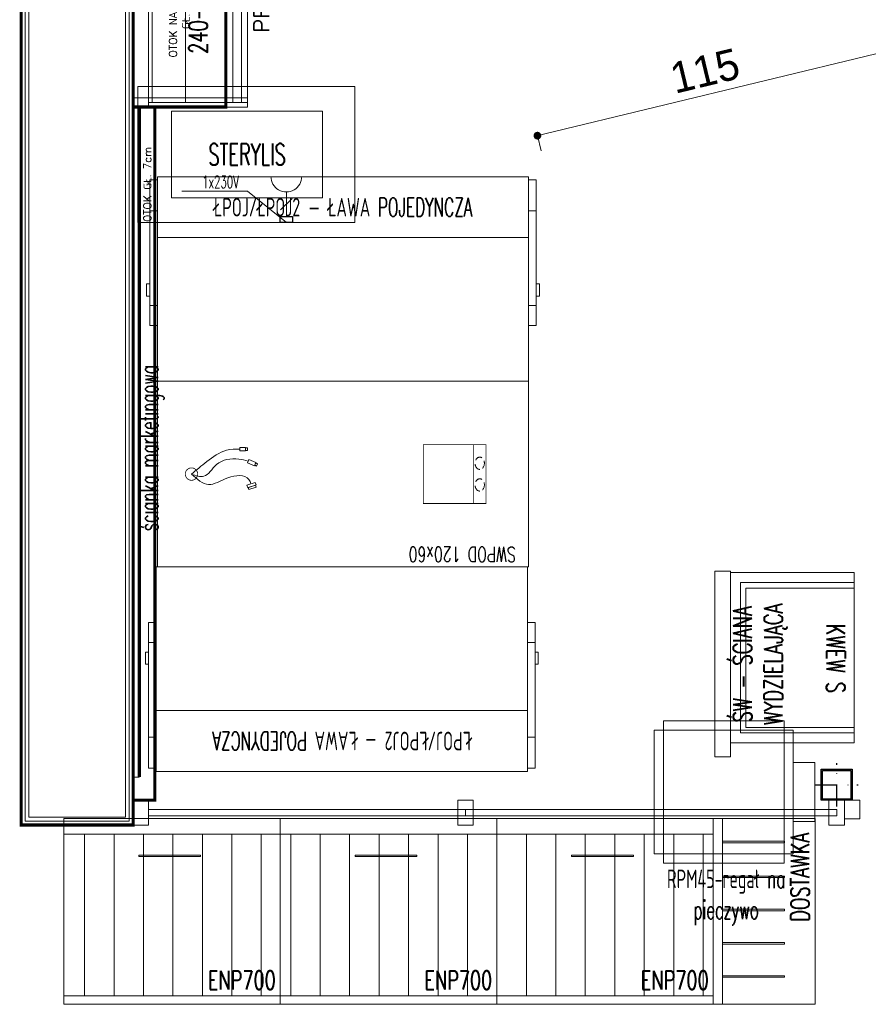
# Model space of a CAD drawing. Header units: millimetres. Extents: x -4835 to 23023, y -15404 to 3906.
# Tile 3 of 39: x -1604 to -1330, y 573 to 891. Entities that reach past the tile are written whole.
import ezdxf
from ezdxf.enums import TextEntityAlignment as Align

# ---------------------------------------------------------------- set-up
doc = ezdxf.new("R2010")
doc.units = ezdxf.units.MM
for name, pattern in [('DASH', [0.75, 0.5, -0.25]), ('DASHED', [19.05, 12.7, -6.35]), ('Kropki i Kreski', [6.702778, 3.527778, -1.763889, 0, -1.411111])]:
    doc.linetypes.add(name, pattern=pattern)
doc.layers.get('0').update_dxf_attribs({"lineweight": 9})
for name, color, linetype, lineweight in [('- AGP-1_OPISY', 7, 'Continuous', 9), ('drzwi', 30, 'Continuous', 13), ('Instalacje elektryczne', 1, 'Continuous', 15), ('MEBLE PKN', 150, 'Continuous', 9)]:
    doc.layers.add(name, color=color, linetype=linetype, lineweight=lineweight)
doc.layers.add('Budowlane - Sciany Wew', color=7, linetype='Continuous')
doc.layers.add('Ściany', color=51, linetype='Continuous')
doc.styles.add('JACEK_07', font='simplex.shx', dxfattribs={"width": 0.7})
doc.styles.add('PL_D50', font='GOTHIC.TTF', dxfattribs={"height": 10})
doc.styles.add('RomanS', font='simplex.shx')
doc.styles.add('style1', font='simplex.shx', dxfattribs={"width": 0.6})
doc.dimstyles.new('PLANCO D50', dxfattribs={"dimscale": 0.5, "dimtxt": 10, "dimasz": 5, "dimexe": 10, "dimexo": 15, "dimgap": 5, "dimtad": 1, "dimdec": 0, "dimrnd": 0.5, "dimzin": 12, "dimtxsty": 'PL_D50', "dimblk": 'DOT', "dimcen": 1.25, "dimadec": 0, "dimazin": 0, "dimtfac": 1, "dimtdec": 0, "dimtmove": 1, "dimatfit": 3, "dimldrblk": 'DOT', "dimfxl": 10, "dimfxlon": 1, "dimarcsym": 0})

# ---------------------------------------------------------------- blocks, each defined once
blk = doc.blocks.new('40GAZ_podklad_lewy')
at = {"layer": 'Budowlane - Sciany Wew', "color": 251, "linetype": 'Continuous', "lineweight": 20}
for points in [[(1.25, -1.25), (1.25, -1496.75), (34.94, -1496.75), (34.94, -844.75), (79.67, -844.75), (79.67, -837.25)], [(2.5, -2.5), (2.5, -1495.5), (33.69, -1495.5), (33.69, -843.5), (78.42, -843.5), (78.42, -838.5)]]:
    blk.add_lwpolyline(points, dxfattribs=at)
at = {"layer": 'drzwi'}
for points in [[(41.19, -1490), (41.19, -1498), (36.19, -1498), (36.19, -1490)], [(146.19, -1490), (146.19, -1498), (141.19, -1498), (141.19, -1490)], [(266.19, -1490), (266.19, -1498), (261.19, -1498), (261.19, -1490)], [(271.19, -1490), (266.19, -1490), (266.19, -1496), (271.19, -1496)], [(143.69, -1495), (41.19, -1495), (41.19, -1493), (143.69, -1493)], [(263.69, -1493), (143.69, -1493), (143.69, -1495), (263.69, -1495)]]:
    blk.add_lwpolyline(points, close=True, dxfattribs=at)
at = {"layer": 'Ściany', "const_width": 1}
blk.add_lwpolyline([(0, 0), (0, -1498), (36.19, -1498), (36.19, -846), (80.92, -846), (80.92, -836)], dxfattribs=at)
at = {"layer": 'Ściany', "color": 1, "linetype": 'Kropki i Kreski', "ltscale": 2}
for points in [[(263.69, -1492), (263.69, -1478)], [(256.69, -1485), (270.69, -1485)]]:
    blk.add_lwpolyline(points, dxfattribs=at)
at = {"layer": 'Ściany'}
for points in [[(258.69, -1480), (268.69, -1480), (268.69, -1490), (258.69, -1490)], [(259.09, -1480.4), (268.29, -1480.4), (268.29, -1489.6), (259.09, -1489.6)]]:
    blk.add_lwpolyline(points, close=True, dxfattribs=at)
blk = doc.blocks.new('*U395')
blk.add_lwpolyline([(-106.29, 0), (110.21, 0), (110.21, -2), (-106.29, -2)], close=True)
at = {"color": 6, "true_color": 0xff29ff, "const_width": 1}
blk.add_lwpolyline([(-106.29, -2), (110.21, -2)], dxfattribs=at)
at = {"layer": '- AGP-1_OPISY', "color": 7, "insert": (0, -6.05), "char_height": 6, "attachment_point": 5, "style": 'style1'}
blk.add_mtext('ścianka marketingowa', dxfattribs=at)
blk = doc.blocks.new('_Dot')
at = {"color": 0, "linetype": 'ByBlock', "lineweight": -2}
blk.add_line((-0.5, 0), (-1, 0), dxfattribs=at)
at = {"color": 0, "linetype": 'ByBlock', "const_width": 0.5}
blk.add_lwpolyline([(-0.25, 0, 1), (0.25, 0, 1)], format="xyb", close=True, dxfattribs=at)
blk = doc.blocks.new('*D182')
at = {"color": 0, "lineweight": -2}
for p, q in [((15254.5, 8346.14), (15147.46, 8320.32)), ((15256.93, 8346.73), (15258.1, 8341.87)), ((15145.03, 8319.74), (15146.2, 8314.88))]:
    blk.add_line(p, q, dxfattribs=at)
at = {"layer": 'Defpoints', "color": 0}
for p in [(15256.26, 8349.5), (15144.36, 8322.5), (15145.03, 8319.74)]:
    blk.add_point(p, dxfattribs=at)
at = {"color": 0, "linetype": 'ByBlock', "lineweight": -2, "xscale": 2.5, "yscale": 2.5, "zscale": 2.5}
for p, rotation in [((15256.93, 8346.73), 13.56118831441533), ((15145.03, 8319.74), 193.5611883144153)]:
    blk.add_blockref('_Dot', p, dxfattribs=dict(at, rotation=rotation))
at = {"color": 0, "insert": (15199.19, 8340.65), "char_height": 10, "attachment_point": 5, "rotation": 13.5612, "style": 'PL_D50'}
blk.add_mtext('115', dxfattribs=at)
blk = doc.blocks.new('240-66-07')
for p, q in [((0, -1.15), (66, -1.15)), ((0, -11.88), (66, -11.88)), ((0, -27.26), (66, -27.26))]:
    blk.add_line(p, q)
for points in [[(64.5, 5), (64.5, -32), (67.5, -32), (67.5, 5), (64.5, 5)], [(67.5, 5), (64.5, 5), (64.5, 0), (67.5, 0)], [(0, 0), (66, 0), (66, -30), (0, -30)]]:
    blk.add_lwpolyline(points, close=True)
blk.add_lwpolyline([(0, 0), (66, 0), (66, -32), (0, -32), (0, 0)])
at = {"color": 7, "insert": (33, -16), "char_height": 6, "width": 66, "attachment_point": 5, "style": 'JACEK_07'}
blk.add_mtext('240-66-07', dxfattribs=at)
at = {"style": 'RomanS'}
blk.add_attdef('KATEGORIA', text='', height=5, dxfattribs=at).set_placement((33, -34), align=Align.TOP_CENTER)
blk = doc.blocks.new('*U481')
blk.add_lwpolyline([(-1.5, 0), (-1.5, -37), (1.5, -37), (1.5, 0), (-1.5, 0), (-1.5, -5), (1.5, -5)])
ref = blk.add_blockref('240-66-07', (0, -5))
ref.add_attrib('KATEGORIA', 'PRASA', dxfattribs={"color": 7, "height": 5, "style": 'RomanS'}).set_placement((33, -39), align=Align.TOP_CENTER)
blk = doc.blocks.new('Regały mobilne')
at = {"layer": 'MEBLE PKN'}
for points in [[(3, 0), (3, -46), (42, -46), (42, 0)], [(0, -43), (45, -43), (45, -3), (0, -3)], [(0, -3), (0, -43), (3, -43), (3, -3)], [(42, -3), (42, -43), (45, -43), (45, -3)], [(45, -13.5), (45, -32.5), (52, -32.5), (52, -13.5)]]:
    blk.add_lwpolyline(points, close=True, dxfattribs=at)
at = {"layer": '- AGP-1_OPISY', "color": 7, "insert": (23.29, -57.06), "char_height": 6, "width": 50, "attachment_point": 5, "style": 'style1'}
blk.add_mtext('RPM45-regał na pieczywo', dxfattribs=at)
blk = doc.blocks.new('ENP700')
h = blk.add_hatch()
h.set_pattern_fill('ANSI31', color=256, scale=3, angle=225, style=0)
h.set_pattern_definition([(270, (-26577.043, -10404.258), (9.525, -2e-15), [])])
h.paths.add_polyline_path([(70, -57.23), (70, -4.93), (0, -4.93), (0, -57.23)])
for p, q in [((0, -5), (70, -5)), ((0, -57.3), (70, -57.3))]:
    blk.add_line(p, q)
for points in [[(0, -60), (70, -60), (70, 0), (0, 0)], [(24.2, -12.27), (44.2, -12.27), (44.2, -11.77), (24.2, -11.77)]]:
    blk.add_lwpolyline(points, close=True)
at = {"color": 242, "insert": (57.54, -52.21, 0), "char_height": 6, "width": 78.7969, "attachment_point": 5, "style": 'JACEK_07'}
blk.add_mtext('ENP700', dxfattribs=at)
blk = doc.blocks.new('*U301')
blk.add_blockref('ENP700', (0, 0))
blk = doc.blocks.new('dostawka')
blk.add_lwpolyline([(5089.48, 921.44), (5059.48, 921.44), (5059.48, 981.44), (5089.48, 981.44)])
for points in [[(5092.48, 981.44), (5089.48, 981.44), (5089.48, 921.44), (5092.48, 921.44)], [(5069.48, 972.72), (5089.48, 972.72), (5089.48, 972.22), (5069.48, 972.22)], [(5069.48, 961.98), (5089.48, 961.98), (5089.48, 961.48), (5069.48, 961.48)], [(5069.48, 951.23), (5089.48, 951.23), (5089.48, 950.73), (5069.48, 950.73)], [(5069.48, 940.49), (5089.48, 940.49), (5089.48, 939.99), (5069.48, 939.99)], [(5069.48, 929.26), (5089.48, 929.26), (5089.48, 928.76), (5069.48, 928.76)]]:
    blk.add_lwpolyline(points, close=True)
at = {"color": 242, "insert": (5064.45, 940.32, 0), "char_height": 6, "width": 78.7969, "attachment_point": 5, "rotation": 270, "style": 'JACEK_07'}
blk.add_mtext('DOSTAWKA', dxfattribs=at)
blk = doc.blocks.new('*U304')
at = {"linetype": 'Continuous'}
blk.add_blockref('dostawka', (-5092.48, -981.44), dxfattribs=at)
blk = doc.blocks.new('*U302')
blk.add_blockref('ENP700', (0, 0))
blk = doc.blocks.new('*U303')
blk.add_blockref('ENP700', (0, 0))
blk = doc.blocks.new('gn-230')
at = {"layer": 'Instalacje elektryczne'}
for p, q in [((-4, 0), (-19.8, 0)), ((-15.65, -3.75), (-8.15, 3.75))]:
    blk.add_line(p, q, dxfattribs=at)
at = {"layer": 'Instalacje elektryczne', "lineweight": 30}
blk.add_lwpolyline([(-4, -4), (0, -4), (0, 4), (-4, 4)], close=True, dxfattribs=at)
at = {"layer": 'Instalacje elektryczne'}
blk.add_arc((-29.8, 0), 10, 270, 90, dxfattribs=at)
blk = doc.blocks.new('Sterylis_30.11')
at = {"layer": 'Instalacje elektryczne', "color": 1, "true_color": 0xff0000}
for points in [[(70.18, 0), (0, 0), (0, 44), (70.18, 44)], [(10.92, 36), (59.68, 36), (59.68, 8), (10.92, 8)]]:
    blk.add_lwpolyline(points, close=True, dxfattribs=at)
at = {"layer": 'Instalacje elektryczne'}
blk.add_lwpolyline([(48.01, 0), (35.4, 10.14), (14.24, 10.14)], dxfattribs=at)
at = {"layer": 'Instalacje elektryczne', "xscale": -0.5, "yscale": 0.5, "zscale": 0.5, "rotation": 89.9999999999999}
blk.add_blockref('gn-230', (48.01, 0), dxfattribs=at)
at = {"layer": '- AGP-1_OPISY', "insert": (35.3, 22), "char_height": 7, "width": 48.7583, "attachment_point": 5, "style": 'style1'}
blk.add_mtext('STERYLIS', dxfattribs=at)
at = {"layer": 'Instalacje elektryczne', "insert": (32.66, 15.15), "char_height": 4, "width": 18.5239, "attachment_point": 3, "style": 'style1'}
blk.add_mtext('1x230V', dxfattribs=at)
blk = doc.blocks.new('*U324')
at = {"layer": 'MEBLE PKN'}
for p, q in [((0, 0), (0, -66.05)), ((120, 0), (0, 0)), ((120, 0), (120, -66.05)), ((-2.5, -1), (0, -1)), ((-2.5, -1), (-2.5, -6.35)), ((122.5, -1), (120, -1)), ((122.5, -1), (120, -1)), ((122.5, -1), (122.5, -6.35)), ((-2.5, -48.08), (-2.5, -6.35)), ((122.5, -48.08), (122.5, -6.35)), ((-2.5, -11), (0, -11)), ((122.5, -11), (120, -11)), ((0, -19.63), (120, -19.63)), ((-3.5, -34.59), (-2.5, -34.59)), ((-2.5, -34.59), (-3.5, -34.59)), ((-3.5, -34.59), (-3.5, -38.56)), ((123.5, -34.59), (122.5, -34.59)), ((122.5, -34.59), (123.5, -34.59)), ((123.5, -34.59), (123.5, -38.56)), ((-3.5, -38.56), (-2.5, -38.56)), ((123.5, -38.56), (122.5, -38.56)), ((-2.5, -41.59), (0, -41.59)), ((0, -41.59), (-2.5, -41.59)), ((122.5, -41.59), (120, -41.59)), ((120, -41.59), (122.5, -41.59)), ((-2.5, -48.08), (0, -48.08)), ((122.5, -48.08), (120, -48.08)), ((120, -66.05), (0, -66.05))]:
    blk.add_line(p, q, dxfattribs=at)
at = {"layer": '- AGP-1_OPISY', "color": 7, "insert": (60, -9.81), "char_height": 6, "width": 120, "attachment_point": 5, "style": 'style1'}
blk.add_mtext('ŁPOJ/ŁPOJ2 - ŁAWA POJEDYNCZA', dxfattribs=at)
blk = doc.blocks.new('*U334')
at = {"layer": 'MEBLE PKN'}
for p, q in [((0, 0), (0, -66.05)), ((120, 0), (0, 0)), ((120, 0), (120, -66.05)), ((-2.5, -1), (0, -1)), ((-2.5, -1), (-2.5, -6.35)), ((122.5, -1), (120, -1)), ((122.5, -1), (120, -1)), ((122.5, -1), (122.5, -6.35)), ((-2.5, -48.08), (-2.5, -6.35)), ((122.5, -48.08), (122.5, -6.35)), ((-2.5, -11), (0, -11)), ((122.5, -11), (120, -11)), ((0, -19.63), (120, -19.63)), ((-3.5, -34.59), (-2.5, -34.59)), ((-2.5, -34.59), (-3.5, -34.59)), ((-3.5, -34.59), (-3.5, -38.56)), ((123.5, -34.59), (122.5, -34.59)), ((122.5, -34.59), (123.5, -34.59)), ((123.5, -34.59), (123.5, -38.56)), ((-3.5, -38.56), (-2.5, -38.56)), ((123.5, -38.56), (122.5, -38.56)), ((-2.5, -41.59), (0, -41.59)), ((0, -41.59), (-2.5, -41.59)), ((122.5, -41.59), (120, -41.59)), ((120, -41.59), (122.5, -41.59)), ((-2.5, -48.08), (0, -48.08)), ((122.5, -48.08), (120, -48.08)), ((120, -66.05), (0, -66.05))]:
    blk.add_line(p, q, dxfattribs=at)
at = {"layer": '- AGP-1_OPISY', "color": 7, "insert": (60, -9.81), "char_height": 6, "width": 120, "attachment_point": 5, "style": 'style1'}
blk.add_mtext('ŁPOJ/ŁPOJ2 - ŁAWA POJEDYNCZA', dxfattribs=at)
blk = doc.blocks.new('*U354')
for points in [[(55, 0), (0, 0), (0, 40), (55, 40)], [(51.8, 3.2), (3.2, 3.2), (3.2, 40), (51.8, 40)], [(50, 5), (5, 5), (5, 40), (50, 40)]]:
    blk.add_lwpolyline(points, close=True)
at = {"color": 7, "insert": (27.75, 34.07), "char_height": 6, "width": 145, "attachment_point": 5, "style": 'JACEK_07'}
blk.add_mtext('KWEW S', dxfattribs=at)
blk = doc.blocks.new('*U364')
blk.add_lwpolyline([(0, 60), (0, 0), (5, 0), (5, 60), (0, 60)])
at = {"color": 7, "insert": (14.58, 30), "char_height": 6, "width": 60, "attachment_point": 5, "rotation": 90, "style": 'JACEK_07'}
blk.add_mtext('ŚW - ŚCIANA WYDZIELAJĄCA', dxfattribs=at)
blk = doc.blocks.new('Przelotka_w blacie')
at = {"ltscale": 0.5}
for points in [[(-18.32, 4.37), (-18.52, 4.99), (-20.93, 4.18), (-20.72, 3.57)], [(-18.17, 4.42), (-17.89, 3.57), (-20.59, 2.67), (-20.87, 3.52)], [(-20.47, -2.84), (-21.07, -2.59), (-21.39, -3.35), (-20.79, -3.6)], [(-20.41, -2.7), (-18.09, -3.67), (-18.52, -4.72), (-20.85, -3.75)], [(-17.51, -7.5), (-15.64, -7.5), (-15.64, -8.63), (-17.51, -8.63)]]:
    blk.add_lwpolyline(points, close=True, dxfattribs=at)
at = {"const_width": 0.25}
blk.add_lwpolyline([(2, 0, -1), (-2, 0, -1), (2, 0, 0.267949)], format="xyb", dxfattribs=at)
at = {"ltscale": 0.5}
blk.add_lwpolyline([(-17.51, -7.65), (-17.94, -7.65, 0.414214), (-18.16, -7.87), (-18.16, -8.25, 0.414214), (-17.94, -8.47), (-17.51, -8.47)], format="xyb", dxfattribs=at)
for points in [[(0, 0), (-5.5, 3.39), (-11.77, 1.2), (-18.55, 1.77), (-19.24, 3.12)], [(0, 0), (-4, 0.72), (-8.05, -3.06), (-15.31, -4.83), (-18.31, -4.2)], [(0, 0), (-4.96, -4.05), (-11.35, -7.7), (-15.64, -8.06)]]:
    blk.add_spline(points, degree=3)
blk = doc.blocks.new('Puszka_ladowarki')
at = {"linetype": 'DASH', "ltscale": 5, "const_width": 0.25}
blk.add_lwpolyline([(-20.21, 9.5), (0, 9.5), (0, -9.5), (-20.21, -9.5), (-20.21, 9.5), (-16.21, 9.5), (-16.21, -9.5)], dxfattribs=at)
at = {"linetype": 'DASH', "ltscale": 5}
for centre in [(-18.21, 3.5), (-18.21, -3.5)]:
    blk.add_ellipse(centre, major_axis=(0, 2), ratio=0.75, dxfattribs=at)
blk = doc.blocks.new('*U374')
blk.add_lwpolyline([(0, 0), (120, 0), (120, -60), (0, -60)], close=True)
for name, p in [('Puszka_ladowarki', (34, -30)), ('Przelotka_w blacie', (109, -30))]:
    blk.add_blockref(name, p)
at = {"color": 7, "insert": (21.45, -4.05), "char_height": 4.8, "width": 41.836, "attachment_point": 5, "style": 'JACEK_07'}
blk.add_mtext('SWPOD 120x60', dxfattribs=at)
blk = doc.blocks.new('*U420')
at = {"linetype": 'DASHED', "const_width": 1}
blk.add_lwpolyline([(-33.21, 0), (35.79, 0), (35.79, -30), (-33.21, -30)], close=True, dxfattribs=at)
at = {"insert": (0, -15), "char_height": 2.5, "width": 50, "attachment_point": 5, "style": 'RomanS'}
blk.add_mtext('OTOK NAD SEKCJAMI \\PGŁ. 30cm', dxfattribs=at)
blk = doc.blocks.new('*U425')
at = {"linetype": 'DASHED', "const_width": 1}
blk.add_lwpolyline([(-199, 0), (25, 0), (25, -7), (-199, -7)], close=True, dxfattribs=at)
at = {"insert": (0, -4.62), "char_height": 2.5, "width": 50, "attachment_point": 5, "style": 'RomanS'}
blk.add_mtext('OTOK GŁ. 7cm', dxfattribs=at)
blk = doc.blocks.new('C')
at = {"color": 6}
blk.add_blockref('40GAZ_podklad_lewy', (14978.11, 9594.99), dxfattribs=at)
for name, p, rotation in [('*U420', (15014.3, 8362.2), 90), ('*U481', (15014.3, 8330.5), 90), ('*U425', (15014.3, 8304), 90), ('*U395', (15014.3, 8218.78), 90), ('*U374', (15142.17, 8180.39), 180), ('*U334', (15141.79, 8114.34), 180), ('*U354', (15207.45, 8178.55), 270), ('*U304', (15201.89, 8039.06), 180)]:
    blk.add_blockref(name, p, dxfattribs=dict(rotation=rotation))
for name, p in [('Sterylis_30.11', (15015.83, 8291.66)), ('*U324', (15022.17, 8306.43)), ('*U364', (15202.45, 8119)), ('Regały mobilne', (15182.77, 8130.66)), ('*U303', (14991.89, 8099.06)), ('*U301', (15061.89, 8099.06)), ('*U302', (15131.89, 8099.06))]:
    blk.add_blockref(name, p)
at = {"style": 'RomanS'}
for tag, p in [('PIWO', (15207.95, 8676.64)), ('PIWO', (15267.09, 8677.75)), ('NAP.KOLOR/SOKI', (15343.12, 8676.92)), ('NABIAŁ/WODA', (15408.98, 8677.12)), ('ART.SPOŻ/PIECZYWO', (15532.08, 8676.66)), ('WODA', (15287.59, 8558.33)), ('NAP.FUNKCJO', (15477.31, 8560.33)), ('NAP.FUNKCJO', (15590.48, 8190.22))]:
    blk.add_attdef(tag, text='', height=5, dxfattribs=at).set_placement(p, align=Align.TOP_CENTER)
for tag, p in [('HIGIENA/SEZON', (15061.42, 8584.21)), ('NAP.KOLOR', (15247.47, 8484.93)), ('PIWO', (15326.45, 8485.01)), ('CIASTKA', (15515.92, 8480.98)), ('SOKI', (15435.42, 8482.47)), ('CHIPSY/SŁONE', (15435.11, 8413.61)), ('NAP.KOLOR', (15248.06, 8414.46)), ('SŁODYCZE', (15516.21, 8415.79)), ('PIWO', (15326.04, 8419.43))]:
    blk.add_attdef(tag, text='', height=5, rotation=90, dxfattribs=at).set_placement(p, align=Align.TOP_CENTER)
dim = blk.add_aligned_dim(p1=(15256.26, 8349.5), p2=(15144.36, 8322.5), distance=2.85, dimstyle='PLANCO D50', override={"dimtxsty": 'PL_D50', "dimldrblk": 'Dot', "dimfxl": 0.8})
dim.commit()
dim.dimension.update_dxf_attribs({"geometry": '*D182', "text_midpoint": (15199.19, 8340.65)})

msp = doc.modelspace()

# ---------------------------------------------------------------- block references
msp.add_blockref('C', (-16582.0281, -7466.0778))

doc.saveas('drawing.dxf')
